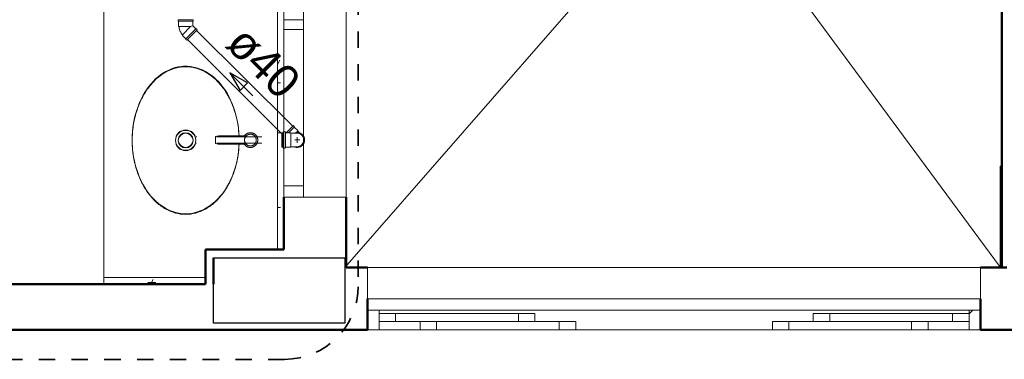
# Model space of a CAD drawing. Header units: millimetres. Extents: x 567 to 934, y -1 to 364.
# Tile 161 of 256: x 630.09 to 636.09, y 102.83 to 104.91. Entities that reach past the tile are written whole.
import ezdxf

# ---------------------------------------------------------------- set-up
doc = ezdxf.new("R2010")
doc.units = ezdxf.units.MM
doc.header["$MEASUREMENT"] = 0
doc.linetypes.add('NULL', pattern=[0])
doc.linetypes.add('Projeção', pattern=[0.0065, 0.005, -0.0015])
for name, color, linetype, lineweight in [('A-ANNO-SYMB', 7, 'Continuous', 9), ('A-DETL-THIN', 7, 'Continuous', 18), ('A-GENM', 7, 'Continuous', 13), ('A-GLAZ', 7, 'Continuous', 13), ('A-GLAZ-SILL', 7, 'Continuous', 13), ('A-WALL', 7, 'Continuous', 25), ('Metais - Celite', 7, 'Continuous', 13), ('Peças hidrossanitárias', 7, 'Continuous', 13), ('S-COLS', 7, 'Continuous', 13), ('Simbolos', 14, 'Continuous', 20), ('Simbolos_int', 14, 'Continuous', 15), ('TQ-Condutos', 14, 'Continuous', 25), ('TQ-Sentido conduto', 14, 'Continuous', 30), ('TQ-Textos conduto', 7, 'Continuous', 9)]:
    doc.layers.add(name, color=color, linetype=linetype, lineweight=lineweight)
doc.layers.add('ARQ FINA', color=8, linetype='Continuous')
doc.styles.add('Arial', font='arial.ttf')

msp = doc.modelspace()

# ---------------------------------------------------------------- hatches: boundary and pattern name
at = {"layer": 'A-GLAZ'}
h = msp.add_hatch(dxfattribs=at)
h.set_pattern_fill('FP_30', color=8, scale=2, style=0, pattern_type=2)
h.set_pattern_definition([(45, (577.2203, 84.8639), (-0.673519, 0.673519), []), (45, (577.4583, 84.8639), (0, 1.347038), []), (45, (576.9823, 84.8639), (0, 1.347038), [])])
h.paths.add_polyline_path([(635.9491, 103.0142), (635.9491, 103.1342), (635.8791, 103.1342), (635.8791, 103.0142)])
h.paths.add_polyline_path([(632.2791, 103.0142), (632.2791, 103.1342), (632.2091, 103.1342), (632.2091, 103.0142)])

# ---------------------------------------------------------------- linework, layer by layer
at = {"layer": 'A-ANNO-SYMB', "color": 8, "linetype": 'Projeção', "lineweight": 35}
for p, q in [((632.1527, 108.438), (632.1527, 103.2839)), ((631.7027, 102.8339), (617.9721, 102.8339))]:
    msp.add_line(p, q, dxfattribs=at)
msp.add_arc((631.7027, 103.2839), 0.45, 270, 0, dxfattribs=at)
at = {"layer": 'A-DETL-THIN', "color": 8}
for p, q in [((632.0791, 108.8223), (636.0711, 103.3942)), ((632.0711, 103.3942), (636.0791, 107.9921))]:
    msp.add_line(p, q, dxfattribs=at)
at = {"layer": 'A-GENM', "color": 8}
for p, q in [((631.6591, 107.9732), (631.6591, 103.505)), ((630.5991, 103.3342), (630.5991, 105.0475)), ((630.5991, 103.3342), (630.5991, 103.2942)), ((631.2198, 103.3342), (630.5991, 103.3342))]:
    msp.add_line(p, q, dxfattribs=at)
at = {"layer": 'A-GENM', "color": 8, "linetype": 'Continuous'}
for p, q in [((631.6745, 104.6622), (631.6591, 104.6355)), ((631.6591, 104.5227), (631.6775, 104.5227)), ((631.6591, 104.2179), (631.6803, 104.2179)), ((631.6591, 103.7607), (631.6775, 103.7607)), ((630.8676, 103.3035), (630.9179, 103.3035)), ((630.9011, 103.3226), (630.8847, 103.2942))]:
    msp.add_line(p, q, dxfattribs=at)
at = {"layer": 'A-GENM', "color": 8}
for points, knots in [([(631.0991, 103.7199), (631.0581, 103.7199), (630.9965, 103.7362), (630.9212, 103.79), (630.8707, 103.8455), (630.8286, 103.9143), (630.797, 103.9936), (630.7774, 104.0803), (630.7707, 104.1708), (630.7774, 104.2613), (630.797, 104.348), (630.8286, 104.4274), (630.8707, 104.4961), (630.9212, 104.5516), (630.9965, 104.6055), (631.0581, 104.6217), (631.0991, 104.6217)], [-3.141593, -3.141593, -3.141593, -3.141593, -2.748894, -2.552544, -2.356194, -2.159845, -1.963495, -1.767146, -1.570796, -1.374447, -1.178097, -0.981748, -0.785398, -0.589049, -0.392699, 0, 0, 0, 0]), ([(631.0991, 104.6217), (631.1401, 104.6217), (631.2017, 104.6055), (631.277, 104.5516), (631.3275, 104.4961), (631.3696, 104.4274), (631.4012, 104.348), (631.4189, 104.2701), (631.4237, 104.2194), (631.4247, 104.1985)], [0, 0, 0, 0, 0.392699, 0.589049, 0.785398, 0.981748, 1.178097, 1.374447, 1.510707, 1.510707, 1.510707, 1.510707]), ([(631.4249, 104.1487), (631.4241, 104.126), (631.4193, 104.0733), (631.4012, 103.9936), (631.3696, 103.9143), (631.3275, 103.8455), (631.277, 103.79), (631.2017, 103.7362), (631.1401, 103.7199), (631.0991, 103.7199)], [1.618759, 1.618759, 1.618759, 1.618759, 1.767146, 1.963495, 2.159845, 2.356194, 2.552544, 2.748894, 3.141593, 3.141593, 3.141593, 3.141593])]:
    msp.add_open_spline(points, degree=3, knots=knots, dxfattribs=at)
at = {"layer": 'A-GLAZ', "color": 8}
for p, q in [((631.8191, 107.9642), (631.8191, 103.8242)), ((632.0791, 103.8242), (632.0791, 107.9642)), ((631.6991, 104.9092), (631.6991, 104.8492)), ((631.8191, 104.9092), (631.6991, 104.9092)), ((631.6991, 104.8492), (631.8191, 104.8492)), ((631.6991, 103.8242), (631.6991, 103.8942)), ((631.6991, 103.8942), (631.8191, 103.8942)), ((631.8191, 103.8242), (631.6991, 103.8242)), ((631.8191, 103.8242), (632.0791, 103.8242)), ((635.9491, 103.3942), (632.2091, 103.3942)), ((632.2091, 103.3942), (632.2091, 103.2042)), ((635.9491, 103.2042), (635.9491, 103.3942)), ((632.2091, 103.2042), (635.9491, 103.2042)), ((632.2791, 103.0642), (632.2791, 103.1142)), ((632.2791, 103.1142), (633.2291, 103.1142)), ((633.2291, 103.1142), (633.2291, 103.0642)), ((635.8791, 103.1142), (634.9291, 103.1142)), ((634.9291, 103.1142), (634.9291, 103.0642)), ((635.8791, 103.0642), (635.8791, 103.1142)), ((633.2291, 103.0642), (632.2791, 103.0642)), ((633.4791, 103.0642), (632.5291, 103.0642)), ((632.5291, 103.0642), (632.5291, 103.0142)), ((633.4791, 103.0142), (633.4791, 103.0642)), ((634.6791, 103.0142), (634.6791, 103.0642)), ((634.6791, 103.0642), (635.6291, 103.0642)), ((634.9291, 103.0642), (635.8791, 103.0642)), ((635.6291, 103.0642), (635.6291, 103.0142)), ((632.5291, 103.0142), (633.4791, 103.0142)), ((635.6291, 103.0142), (634.6791, 103.0142))]:
    msp.add_line(p, q, dxfattribs=at)
at = {"layer": 'A-GLAZ', "color": 8, "lineweight": 18}
for p, q in [((632.2791, 103.1342), (632.2091, 103.1342)), ((632.2791, 103.1142), (632.2791, 103.1342)), ((632.2791, 103.0642), (632.2791, 103.1142)), ((632.2791, 103.1142), (632.3791, 103.1142)), ((632.3791, 103.1142), (632.3791, 103.0642)), ((633.1291, 103.0642), (633.1291, 103.1142)), ((633.1291, 103.1142), (633.2291, 103.1142)), ((633.2291, 103.1142), (633.2291, 103.0642)), ((635.0291, 103.1142), (634.9291, 103.1142)), ((634.9291, 103.1142), (634.9291, 103.0642)), ((635.0291, 103.0642), (635.0291, 103.1142)), ((635.8791, 103.1142), (635.7791, 103.1142)), ((635.7791, 103.1142), (635.7791, 103.0642)), ((635.9491, 103.1342), (635.8791, 103.1342)), ((635.8791, 103.1342), (635.8791, 103.1142)), ((635.8791, 103.0642), (635.8791, 103.1142)), ((632.3791, 103.0642), (632.2791, 103.0642)), ((632.2791, 103.0142), (632.2791, 103.0642)), ((632.6291, 103.0642), (632.5291, 103.0642)), ((632.5291, 103.0642), (632.5291, 103.0142)), ((632.6291, 103.0142), (632.6291, 103.0642)), ((633.2291, 103.0642), (633.1291, 103.0642)), ((633.4791, 103.0642), (633.3791, 103.0642)), ((633.3791, 103.0642), (633.3791, 103.0142)), ((633.4791, 103.0142), (633.4791, 103.0642)), ((634.6791, 103.0142), (634.6791, 103.0642)), ((634.6791, 103.0642), (634.7791, 103.0642)), ((634.7791, 103.0642), (634.7791, 103.0142)), ((634.9291, 103.0642), (635.0291, 103.0642)), ((635.5291, 103.0142), (635.5291, 103.0642)), ((635.5291, 103.0642), (635.6291, 103.0642)), ((635.6291, 103.0642), (635.6291, 103.0142)), ((635.7791, 103.0642), (635.8791, 103.0642)), ((635.8791, 103.0642), (635.8791, 103.0142)), ((632.2091, 103.0142), (632.2791, 103.0142)), ((632.5291, 103.0142), (632.6291, 103.0142)), ((633.3791, 103.0142), (633.4791, 103.0142)), ((634.7791, 103.0142), (634.6791, 103.0142)), ((635.6291, 103.0142), (635.5291, 103.0142)), ((635.8791, 103.0142), (635.9491, 103.0142))]:
    msp.add_line(p, q, dxfattribs=at)
at = {"layer": 'A-GLAZ-SILL', "color": 8}
for p, q in [((631.6991, 104.9092), (631.6991, 105.8642)), ((631.6991, 103.8942), (631.6991, 104.8492)), ((632.2791, 103.1342), (635.8791, 103.1342)), ((632.5291, 103.0142), (632.2791, 103.0142)), ((634.6791, 103.0142), (633.4791, 103.0142)), ((635.8791, 103.0142), (635.6291, 103.0142))]:
    msp.add_line(p, q, dxfattribs=at)
at = {"layer": 'A-WALL', "color": 8, "lineweight": 50}
for p, q in [((636.0791, 107.9921), (636.0791, 103.3942)), ((631.6991, 103.8242), (631.6991, 103.505)), ((632.0791, 103.3942), (632.0791, 103.8242)), ((631.2198, 103.505), (631.2198, 103.2942)), ((631.6991, 103.505), (631.2198, 103.505)), ((631.2698, 103.2942), (631.2698, 103.455)), ((632.2091, 103.3942), (632.0791, 103.3942)), ((636.1098, 103.3942), (635.9491, 103.3942)), ((631.2198, 103.2942), (627.0381, 103.2942)), ((632.2091, 103.0142), (632.2091, 103.2042)), ((635.9491, 103.2042), (635.9491, 103.0142)), ((627.0381, 103.0142), (632.2091, 103.0142)), ((635.9491, 103.0142), (637.1091, 103.0142))]:
    msp.add_line(p, q, dxfattribs=at)
at = {"layer": 'A-WALL', "color": 8}
for p, q in [((631.2698, 103.455), (632.0698, 103.455)), ((632.0698, 103.455), (632.0698, 103.055)), ((631.2698, 103.055), (631.2698, 103.2942)), ((632.0698, 103.055), (631.2698, 103.055))]:
    msp.add_line(p, q, dxfattribs=at)
at = {"layer": 'ARQ FINA', "lineweight": 5}
for points in [[(631.4253, 104.1942), (631.4214, 104.2459), (631.4179, 104.2712), (631.4134, 104.2961), (631.4079, 104.3207), (631.4012, 104.345), (631.3936, 104.3687), (631.3851, 104.3917), (631.3756, 104.4139), (631.3652, 104.4354), (631.3539, 104.4561), (631.3418, 104.4758), (631.3289, 104.4945), (631.3152, 104.5122), (631.3007, 104.5288), (631.2857, 104.5441), (631.2701, 104.5583), (631.2538, 104.5712), (631.237, 104.5828), (631.2199, 104.5931), (631.2024, 104.6019), (631.1844, 104.6094), (631.1661, 104.6155), (631.1477, 104.62), (631.1292, 104.6231), (631.1104, 104.6248), (631.0917, 104.6249), (631.073, 104.6236), (631.0545, 104.6208), (631.0359, 104.6165), (631.0176, 104.6108), (630.9997, 104.6036), (630.9821, 104.5951), (630.9647, 104.5851), (630.9478, 104.5737), (630.9315, 104.5611), (630.9158, 104.5473), (630.9006, 104.5321), (630.886, 104.5157), (630.8722, 104.4983), (630.8592, 104.4799), (630.8468, 104.4603), (630.8353, 104.4398), (630.8247, 104.4186), (630.8151, 104.3965), (630.8063, 104.3736), (630.7985, 104.35), (630.7917, 104.326), (630.7859, 104.3014), (630.7811, 104.2763), (630.7774, 104.2509), (630.7747, 104.2254), (630.7732, 104.1997), (630.7726, 104.1738), (630.7732, 104.1478), (630.7748, 104.1221), (630.7775, 104.0966), (630.7813, 104.0712), (630.7861, 104.0461), (630.7919, 104.0216), (630.7987, 103.9976), (630.8066, 103.974), (630.8154, 103.9511), (630.8251, 103.9291), (630.8399, 103.9001), (630.8564, 103.8726), (630.8743, 103.8472), (630.8936, 103.8238), (630.9143, 103.8024), (630.936, 103.7835), (630.9589, 103.767), (630.9826, 103.7529), (631.0069, 103.7416), (631.0319, 103.7329), (631.0574, 103.727), (631.0829, 103.7238), (631.1087, 103.7235), (631.1344, 103.7259), (631.1598, 103.7311), (631.1849, 103.7391), (631.2095, 103.7498), (631.2333, 103.7631), (631.2564, 103.7791), (631.2785, 103.7974), (631.2993, 103.818), (631.3191, 103.841), (631.3374, 103.866), (631.3542, 103.8928), (631.3695, 103.9215), (631.3831, 103.9517), (631.3892, 103.9673), (631.3949, 103.9832), (631.4049, 104.0162), (631.4129, 104.0499), (631.419, 104.0842), (631.4253, 104.155)], [(631.0149, 104.6096), (631.0521, 104.6203)], [(631.0855, 104.6247), (631.0991, 104.6251)], [(631.0991, 104.6251), (631.1253, 104.6236)], [(631.1584, 104.6175), (631.1941, 104.6053)], [(630.889, 104.5183), (630.9127, 104.5435)], [(630.9487, 104.5738), (630.9783, 104.5927), (630.9794, 104.5933)], [(631.2294, 104.5872), (631.2569, 104.5683)], [(631.2939, 104.5351), (631.3135, 104.5132)], [(630.8384, 104.4443), (630.8565, 104.4748)], [(631.3481, 104.4646), (631.3626, 104.4391)], [(630.8004, 104.3547), (630.8136, 104.3914)], [(631.3893, 104.3795), (631.3992, 104.3501), (631.4, 104.3477)], [(630.7783, 104.2551), (630.7795, 104.264), (630.7854, 104.2973)], [(631.4154, 104.2838), (631.4187, 104.264), (631.4211, 104.2458)], [(630.7733, 104.1518), (630.7729, 104.1742), (630.7733, 104.1962)], [(631.1664, 104.1942), (631.1651, 104.1942), (631.1642, 104.1942), (631.1635, 104.1942), (631.1632, 104.1942)], [(631.5631, 104.1942), (631.563, 104.1942), (631.5625, 104.1942), (631.5617, 104.1942), (631.5606, 104.1942), (631.5591, 104.1942), (631.5574, 104.1942), (631.5553, 104.1942), (631.553, 104.1942), (631.5503, 104.1942), (631.5473, 104.1942), (631.5441, 104.1942), (631.5405, 104.1942), (631.5367, 104.1942), (631.5326, 104.1942), (631.5282, 104.1942), (631.5235, 104.1942), (631.5186, 104.1942), (631.5135, 104.1942), (631.5081, 104.1942), (631.5025, 104.1942), (631.4966, 104.1942), (631.4906, 104.1942), (631.4843, 104.1942), (631.4778, 104.1942), (631.4712, 104.1942), (631.4644, 104.1942), (631.4574, 104.1942), (631.4503, 104.1942), (631.443, 104.1942), (631.4356, 104.1942), (631.4281, 104.1942), (631.4205, 104.1942), (631.4128, 104.1942), (631.405, 104.1942), (631.3971, 104.1942), (631.3892, 104.1942), (631.3813, 104.1942), (631.3733, 104.1942), (631.3653, 104.1942), (631.3573, 104.1942), (631.3493, 104.1942), (631.3413, 104.1942), (631.3334, 104.1942), (631.3255, 104.1942), (631.3177, 104.1942), (631.3099, 104.1942), (631.3023, 104.1942), (631.2947, 104.1942), (631.2872, 104.1942)], [(631.1633, 104.1542), (631.1638, 104.1542), (631.1646, 104.1542), (631.1657, 104.1542)], [(631.2888, 104.1542), (631.2907, 104.1542), (631.2982, 104.1542), (631.3058, 104.1542), (631.3135, 104.1542), (631.3213, 104.1542), (631.3291, 104.1542), (631.337, 104.1542), (631.345, 104.1542), (631.353, 104.1542), (631.361, 104.1542), (631.369, 104.1542), (631.377, 104.1542), (631.3849, 104.1542), (631.3929, 104.1542), (631.4007, 104.1542), (631.4086, 104.1542), (631.4163, 104.1542), (631.424, 104.1542), (631.4316, 104.1542), (631.439, 104.1542), (631.4464, 104.1542), (631.4536, 104.1542), (631.4606, 104.1542), (631.4675, 104.1542), (631.4743, 104.1542), (631.4808, 104.1542), (631.4872, 104.1542), (631.4934, 104.1542), (631.4993, 104.1542), (631.5051, 104.1542), (631.5106, 104.1542), (631.5159, 104.1542), (631.5209, 104.1542), (631.5257, 104.1542), (631.5302, 104.1542), (631.5345, 104.1542), (631.5385, 104.1542), (631.5422, 104.1542), (631.5456, 104.1542), (631.5487, 104.1542), (631.5516, 104.1542), (631.5541, 104.1542), (631.5563, 104.1542), (631.5582, 104.1542), (631.5598, 104.1542), (631.5611, 104.1542), (631.5621, 104.1542), (631.5627, 104.1542), (631.5631, 104.1542), (631.5631, 104.1542)], [(630.7855, 104.0507), (630.7795, 104.0843), (630.7783, 104.0929)], [(631.4211, 104.1024), (631.4187, 104.0843), (631.4155, 104.0649)], [(631.3999, 104.0005), (631.3992, 103.9982), (631.3894, 103.9692)], [(630.8137, 103.9566), (630.8005, 103.9933)], [(630.8567, 103.8733), (630.8385, 103.9038)], [(631.3625, 103.909), (631.3483, 103.884)], [(630.9129, 103.8046), (630.8892, 103.8298)], [(631.3135, 103.835), (631.2942, 103.8134)], [(630.9796, 103.7549), (630.9783, 103.7556), (630.949, 103.7743)], [(631.257, 103.7801), (631.2296, 103.7613)], [(631.0524, 103.7279), (631.0151, 103.7386)], [(631.0991, 103.7232), (631.0858, 103.7236)], [(631.1256, 103.7248), (631.0991, 103.7232)], [(631.1944, 103.7431), (631.1587, 103.7309)]]:
    msp.add_lwpolyline(points, dxfattribs=at)
for radius in [0.0621, 0.045]:
    msp.add_circle((631.0991, 104.1738), radius, dxfattribs=at)
at = {"layer": 'Metais - Celite', "color": 8}
for p, q in [((631.2891, 104.1974), (631.2808, 104.1954)), ((631.2808, 104.1954), (631.2808, 104.1736)), ((631.2979, 104.1985), (631.2891, 104.1974)), ((631.3062, 104.1985), (631.2979, 104.1985)), ((631.4707, 104.1986), (631.3021, 104.1986)), ((631.3112, 104.1936), (631.3047, 104.1936)), ((631.4573, 104.1994), (631.4562, 104.1979)), ((631.4583, 104.2009), (631.4573, 104.1994)), ((631.4594, 104.2023), (631.4583, 104.2009)), ((631.4588, 104.1797), (631.4586, 104.1783)), ((631.4591, 104.1811), (631.4588, 104.1797)), ((631.4594, 104.1825), (631.4591, 104.1811)), ((631.4606, 104.2036), (631.4594, 104.2023)), ((631.4598, 104.1839), (631.4594, 104.1825)), ((631.4602, 104.1852), (631.4598, 104.1839)), ((631.4607, 104.1866), (631.4602, 104.1852)), ((631.4618, 104.2049), (631.4606, 104.2036)), ((631.4613, 104.1879), (631.4607, 104.1866)), ((631.4619, 104.1892), (631.4613, 104.1879)), ((631.4631, 104.2062), (631.4618, 104.2049)), ((631.4625, 104.1905), (631.4619, 104.1892)), ((631.4632, 104.1917), (631.4625, 104.1905)), ((631.4644, 104.2074), (631.4631, 104.2062)), ((631.464, 104.1929), (631.4632, 104.1917)), ((631.4648, 104.1941), (631.464, 104.1929)), ((631.4658, 104.2086), (631.4644, 104.2074)), ((631.4656, 104.1953), (631.4648, 104.1941)), ((631.4665, 104.1964), (631.4656, 104.1953)), ((631.4672, 104.2097), (631.4658, 104.2086)), ((631.4674, 104.1975), (631.4665, 104.1964)), ((631.4687, 104.2107), (631.4672, 104.2097)), ((631.4684, 104.1985), (631.4674, 104.1975)), ((631.4694, 104.1996), (631.4684, 104.1985)), ((631.4702, 104.2117), (631.4687, 104.2107)), ((631.4705, 104.2005), (631.4694, 104.1996)), ((631.4718, 104.2126), (631.4702, 104.2117)), ((631.4716, 104.2014), (631.4705, 104.2005)), ((631.4727, 104.2023), (631.4716, 104.2014)), ((631.4733, 104.2135), (631.4718, 104.2126)), ((631.4739, 104.2032), (631.4727, 104.2023)), ((631.4749, 104.2143), (631.4733, 104.2135)), ((631.4751, 104.2039), (631.4739, 104.2032)), ((631.4766, 104.215), (631.4749, 104.2143)), ((631.4763, 104.2047), (631.4751, 104.2039)), ((631.4776, 104.2054), (631.4763, 104.2047)), ((631.4783, 104.2157), (631.4766, 104.215)), ((631.4789, 104.206), (631.4776, 104.2054)), ((631.48, 104.2163), (631.4783, 104.2157)), ((631.4802, 104.2066), (631.4789, 104.206)), ((631.4817, 104.2168), (631.48, 104.2163)), ((631.4815, 104.2071), (631.4802, 104.2066)), ((631.4828, 104.2076), (631.4815, 104.2071)), ((631.4834, 104.2173), (631.4817, 104.2168)), ((631.4842, 104.208), (631.4828, 104.2076)), ((631.4852, 104.2177), (631.4834, 104.2173)), ((631.4856, 104.2084), (631.4842, 104.208)), ((631.4869, 104.218), (631.4852, 104.2177)), ((631.487, 104.2087), (631.4856, 104.2084)), ((631.4887, 104.2183), (631.4869, 104.218)), ((631.4884, 104.209), (631.487, 104.2087)), ((631.4898, 104.2092), (631.4884, 104.209)), ((631.4905, 104.2184), (631.4887, 104.2183)), ((631.4913, 104.2093), (631.4898, 104.2092)), ((631.4923, 104.2186), (631.4905, 104.2184)), ((631.4927, 104.2094), (631.4913, 104.2093)), ((631.4941, 104.2186), (631.4923, 104.2186)), ((631.4941, 104.2094), (631.4927, 104.2094)), ((631.4951, 104.2186), (631.4941, 104.2186)), ((631.4949, 104.2094), (631.4941, 104.2094)), ((631.4963, 104.2093), (631.4949, 104.2094)), ((631.4969, 104.2185), (631.4951, 104.2186)), ((631.4977, 104.2092), (631.4963, 104.2093)), ((631.4987, 104.2184), (631.4969, 104.2185)), ((631.4992, 104.2091), (631.4977, 104.2092)), ((631.5005, 104.2181), (631.4987, 104.2184)), ((631.5006, 104.2088), (631.4992, 104.2091)), ((631.5022, 104.2179), (631.5005, 104.2181)), ((631.502, 104.2085), (631.5006, 104.2088)), ((631.5034, 104.2082), (631.502, 104.2085)), ((631.504, 104.2175), (631.5022, 104.2179)), ((631.5048, 104.2078), (631.5034, 104.2082)), ((631.5058, 104.2171), (631.504, 104.2175)), ((631.5061, 104.2073), (631.5048, 104.2078)), ((631.5075, 104.2166), (631.5058, 104.2171)), ((631.5075, 104.2068), (631.5061, 104.2073)), ((631.5092, 104.216), (631.5075, 104.2166)), ((631.5088, 104.2063), (631.5075, 104.2068)), ((631.5101, 104.2057), (631.5088, 104.2063)), ((631.5109, 104.2154), (631.5092, 104.216)), ((631.5113, 104.205), (631.5101, 104.2057)), ((631.5125, 104.2147), (631.5109, 104.2154)), ((631.5126, 104.2043), (631.5113, 104.205)), ((631.5142, 104.2139), (631.5125, 104.2147)), ((631.5138, 104.2035), (631.5126, 104.2043)), ((631.515, 104.2027), (631.5138, 104.2035)), ((631.5158, 104.213), (631.5142, 104.2139)), ((631.5161, 104.2019), (631.515, 104.2027)), ((631.5173, 104.2122), (631.5158, 104.213)), ((631.5172, 104.201), (631.5161, 104.2019)), ((631.5183, 104.2), (631.5172, 104.201)), ((631.5188, 104.2112), (631.5173, 104.2122)), ((631.5193, 104.199), (631.5183, 104.2)), ((631.5203, 104.2102), (631.5188, 104.2112)), ((631.5203, 104.198), (631.5193, 104.199)), ((631.5218, 104.2091), (631.5203, 104.2102)), ((631.5213, 104.1969), (631.5203, 104.198)), ((631.5222, 104.1958), (631.5213, 104.1969)), ((631.5232, 104.208), (631.5218, 104.2091)), ((631.5231, 104.1947), (631.5222, 104.1958)), ((631.5239, 104.1935), (631.5231, 104.1947)), ((631.5245, 104.2068), (631.5232, 104.208)), ((631.5247, 104.1923), (631.5239, 104.1935)), ((631.5258, 104.2055), (631.5245, 104.2068)), ((631.5254, 104.1911), (631.5247, 104.1923)), ((631.5261, 104.1898), (631.5254, 104.1911)), ((631.5271, 104.2042), (631.5258, 104.2055)), ((631.5267, 104.1885), (631.5261, 104.1898)), ((631.5273, 104.1872), (631.5267, 104.1885)), ((631.5283, 104.2029), (631.5271, 104.2042)), ((631.5278, 104.1858), (631.5273, 104.1872)), ((631.5282, 104.1845), (631.5278, 104.1858)), ((631.5286, 104.1831), (631.5282, 104.1845)), ((631.5294, 104.2015), (631.5283, 104.2029)), ((631.529, 104.1817), (631.5286, 104.1831)), ((631.5293, 104.1803), (631.529, 104.1817)), ((631.5295, 104.1789), (631.5293, 104.1803)), ((631.5305, 104.2001), (631.5294, 104.2015)), ((631.5297, 104.1775), (631.5295, 104.1789)), ((631.5315, 104.1986), (631.5305, 104.2001)), ((631.5325, 104.1971), (631.5315, 104.1986)), ((631.5334, 104.1955), (631.5325, 104.1971)), ((631.5343, 104.1939), (631.5334, 104.1955)), ((631.535, 104.1923), (631.5343, 104.1939)), ((631.5357, 104.1907), (631.535, 104.1923)), ((631.5364, 104.189), (631.5357, 104.1907)), ((631.537, 104.1873), (631.5364, 104.189)), ((631.5375, 104.1856), (631.537, 104.1873)), ((631.5379, 104.1838), (631.5375, 104.1856)), ((631.5383, 104.1821), (631.5379, 104.1838)), ((631.5386, 104.1803), (631.5383, 104.1821)), ((631.5388, 104.1785), (631.5386, 104.1803)), ((631.2808, 104.1736), (631.2808, 104.1518)), ((631.2808, 104.1518), (631.2891, 104.1497)), ((631.2891, 104.1497), (631.2979, 104.1487)), ((631.2979, 104.1487), (631.3062, 104.1487)), ((631.3021, 104.1486), (631.4713, 104.1486)), ((631.3047, 104.1536), (631.3112, 104.1536)), ((631.4567, 104.1486), (631.4577, 104.1471)), ((631.4577, 104.1471), (631.4588, 104.1457)), ((631.4584, 104.1768), (631.4583, 104.1754)), ((631.4583, 104.1754), (631.4583, 104.174)), ((631.4583, 104.174), (631.4583, 104.1725)), ((631.4583, 104.1725), (631.4584, 104.1711)), ((631.4586, 104.1783), (631.4584, 104.1768)), ((631.4584, 104.1711), (631.4585, 104.1697)), ((631.4585, 104.1697), (631.4587, 104.1683)), ((631.4587, 104.1683), (631.4589, 104.1669)), ((631.4588, 104.1457), (631.46, 104.1443)), ((631.4589, 104.1669), (631.4592, 104.1655)), ((631.4592, 104.1655), (631.4596, 104.1641)), ((631.4596, 104.1641), (631.46, 104.1627)), ((631.46, 104.1627), (631.4605, 104.1613)), ((631.46, 104.1443), (631.4612, 104.1429)), ((631.4605, 104.1613), (631.461, 104.16)), ((631.461, 104.16), (631.4615, 104.1587)), ((631.4612, 104.1429), (631.4624, 104.1416)), ((631.4615, 104.1587), (631.4622, 104.1574)), ((631.4622, 104.1574), (631.4628, 104.1561)), ((631.4624, 104.1416), (631.4637, 104.1404)), ((631.4628, 104.1561), (631.4636, 104.1549)), ((631.4636, 104.1549), (631.4643, 104.1537)), ((631.4637, 104.1404), (631.4651, 104.1392)), ((631.4643, 104.1537), (631.4652, 104.1525)), ((631.4651, 104.1392), (631.4665, 104.1381)), ((631.4652, 104.1525), (631.466, 104.1514)), ((631.466, 104.1514), (631.4669, 104.1503)), ((631.4665, 104.1381), (631.4679, 104.137)), ((631.4669, 104.1503), (631.4679, 104.1492)), ((631.4679, 104.1492), (631.4689, 104.1482)), ((631.4679, 104.137), (631.4694, 104.136)), ((631.4689, 104.1482), (631.4699, 104.1472)), ((631.4694, 104.136), (631.4709, 104.135)), ((631.4699, 104.1472), (631.471, 104.1462)), ((631.4709, 104.135), (631.4725, 104.1341)), ((631.471, 104.1462), (631.4721, 104.1453)), ((631.4721, 104.1453), (631.4733, 104.1445)), ((631.4725, 104.1341), (631.4741, 104.1333)), ((631.4733, 104.1445), (631.4744, 104.1437)), ((631.4741, 104.1333), (631.4757, 104.1325)), ((631.4744, 104.1437), (631.4756, 104.1429)), ((631.4756, 104.1429), (631.4769, 104.1422)), ((631.4757, 104.1325), (631.4774, 104.1318)), ((631.4769, 104.1422), (631.4782, 104.1415)), ((631.4774, 104.1318), (631.479, 104.1312)), ((631.4782, 104.1415), (631.4795, 104.1409)), ((631.479, 104.1312), (631.4807, 104.1306)), ((631.4795, 104.1409), (631.4808, 104.1403)), ((631.4807, 104.1306), (631.4825, 104.1301)), ((631.4808, 104.1403), (631.4821, 104.1398)), ((631.4821, 104.1398), (631.4835, 104.1394)), ((631.4825, 104.1301), (631.4842, 104.1297)), ((631.4835, 104.1394), (631.4849, 104.139)), ((631.4842, 104.1297), (631.486, 104.1293)), ((631.4849, 104.139), (631.4862, 104.1386)), ((631.486, 104.1293), (631.4878, 104.129)), ((631.4862, 104.1386), (631.4876, 104.1384)), ((631.4876, 104.1384), (631.4891, 104.1381)), ((631.4878, 104.129), (631.4896, 104.1288)), ((631.4891, 104.1381), (631.4905, 104.138)), ((631.4896, 104.1288), (631.4913, 104.1287)), ((631.4905, 104.138), (631.4919, 104.1378)), ((631.4913, 104.1287), (631.4931, 104.1286)), ((631.4919, 104.1378), (631.4933, 104.1378)), ((631.4931, 104.1286), (631.4941, 104.1286)), ((631.4933, 104.1378), (631.4941, 104.1378)), ((631.4941, 104.1378), (631.4955, 104.1378)), ((631.4941, 104.1286), (631.4959, 104.1286)), ((631.4955, 104.1378), (631.497, 104.1379)), ((631.4959, 104.1286), (631.4977, 104.1287)), ((631.497, 104.1379), (631.4984, 104.138)), ((631.4977, 104.1287), (631.4995, 104.1289)), ((631.4984, 104.138), (631.4998, 104.1382)), ((631.4995, 104.1289), (631.5013, 104.1292)), ((631.4998, 104.1382), (631.5012, 104.1385)), ((631.5012, 104.1385), (631.5026, 104.1388)), ((631.5013, 104.1292), (631.5031, 104.1295)), ((631.5026, 104.1388), (631.504, 104.1392)), ((631.5031, 104.1295), (631.5048, 104.1299)), ((631.504, 104.1392), (631.5054, 104.1396)), ((631.5048, 104.1299), (631.5066, 104.1303)), ((631.5054, 104.1396), (631.5067, 104.1401)), ((631.5066, 104.1303), (631.5083, 104.1309)), ((631.5067, 104.1401), (631.5081, 104.1406)), ((631.5081, 104.1406), (631.5094, 104.1412)), ((631.5083, 104.1309), (631.51, 104.1315)), ((631.5094, 104.1412), (631.5107, 104.1418)), ((631.51, 104.1315), (631.5116, 104.1321)), ((631.5107, 104.1418), (631.5119, 104.1425)), ((631.5116, 104.1321), (631.5133, 104.1329)), ((631.5119, 104.1425), (631.5131, 104.1432)), ((631.5131, 104.1432), (631.5143, 104.144)), ((631.5133, 104.1329), (631.5149, 104.1337)), ((631.5143, 104.144), (631.5155, 104.1449)), ((631.5149, 104.1337), (631.5165, 104.1345)), ((631.5155, 104.1449), (631.5166, 104.1457)), ((631.5165, 104.1345), (631.518, 104.1355)), ((631.5166, 104.1457), (631.5177, 104.1467)), ((631.5177, 104.1467), (631.5188, 104.1476)), ((631.518, 104.1355), (631.5195, 104.1365)), ((631.5188, 104.1476), (631.5198, 104.1486)), ((631.5195, 104.1365), (631.521, 104.1375)), ((631.5198, 104.1486), (631.5208, 104.1497)), ((631.5208, 104.1497), (631.5217, 104.1508)), ((631.521, 104.1375), (631.5224, 104.1386)), ((631.5217, 104.1508), (631.5226, 104.1519)), ((631.5224, 104.1386), (631.5238, 104.1398)), ((631.5226, 104.1519), (631.5235, 104.153)), ((631.5235, 104.153), (631.5243, 104.1542)), ((631.5238, 104.1398), (631.5251, 104.141)), ((631.5243, 104.1542), (631.525, 104.1555)), ((631.525, 104.1555), (631.5257, 104.1567)), ((631.5251, 104.141), (631.5264, 104.1422)), ((631.5257, 104.1567), (631.5264, 104.158)), ((631.5264, 104.158), (631.527, 104.1593)), ((631.5264, 104.1422), (631.5276, 104.1436)), ((631.527, 104.1593), (631.5275, 104.1606)), ((631.5275, 104.1606), (631.528, 104.162)), ((631.5276, 104.1436), (631.5288, 104.1449)), ((631.528, 104.162), (631.5284, 104.1633)), ((631.5284, 104.1633), (631.5288, 104.1647)), ((631.5288, 104.1647), (631.5291, 104.1661)), ((631.5288, 104.1449), (631.5299, 104.1463)), ((631.5291, 104.1661), (631.5294, 104.1675)), ((631.5294, 104.1675), (631.5296, 104.1689)), ((631.5296, 104.1689), (631.5298, 104.1703)), ((631.5299, 104.1761), (631.5297, 104.1775)), ((631.5298, 104.1703), (631.5299, 104.1718)), ((631.5299, 104.1746), (631.5299, 104.1761)), ((631.5299, 104.1732), (631.5299, 104.1746)), ((631.5299, 104.1718), (631.5299, 104.1732)), ((631.5299, 104.1463), (631.531, 104.1478)), ((631.531, 104.1478), (631.532, 104.1493)), ((631.532, 104.1493), (631.5329, 104.1508)), ((631.5329, 104.1508), (631.5338, 104.1524)), ((631.5338, 104.1524), (631.5346, 104.154)), ((631.5346, 104.154), (631.5354, 104.1556)), ((631.5354, 104.1556), (631.5361, 104.1573)), ((631.5361, 104.1573), (631.5367, 104.159)), ((631.5367, 104.159), (631.5372, 104.1607)), ((631.5372, 104.1607), (631.5377, 104.1624)), ((631.5377, 104.1624), (631.5381, 104.1642)), ((631.5381, 104.1642), (631.5385, 104.1659)), ((631.5385, 104.1659), (631.5387, 104.1677)), ((631.5387, 104.1677), (631.5389, 104.1695)), ((631.539, 104.1767), (631.5388, 104.1785)), ((631.5389, 104.1695), (631.5391, 104.1713)), ((631.5391, 104.1749), (631.539, 104.1767)), ((631.5391, 104.1731), (631.5391, 104.1749)), ((631.5391, 104.1713), (631.5391, 104.1731))]:
    msp.add_line(p, q, dxfattribs=at)
for radius, start, end in [(0.0358, 126.99394, 148.35232), (0.045, 121.49901, 131.15367), (0.045, 90, 97.22698), (0.0358, 90, 95.01839), (0.045, 84.09781, 90), (0.0358, 82.84529, 90), (0.045, 47.44363, 60.70055), (0.0358, 38.95432, 52.13323), (0.045, 11.2838, 21.32142), (0.045, 227.44363, 240.70055), (0.0358, 218.95432, 232.13323), (0.045, 264.09781, 270), (0.0358, 262.84529, 270), (0.0358, 270, 275.01839), (0.045, 270, 276.06443), (0.0358, 306.99394, 328.35232), (0.045, 301.49901, 311.15367), (0.045, 335.36314, 348.65844)]:
    msp.add_arc((631.4941, 104.1736), radius, start, end, dxfattribs=at)
at = {"layer": 'Peças hidrossanitárias', "color": 8}
for radius in [0.0621, 0.045]:
    msp.add_circle((631.0991, 104.1705), radius, dxfattribs=at)
at = {"layer": 'S-COLS', "color": 8}
for p, q in [((636.0698, 104.015), (636.0791, 104.015)), ((636.0698, 103.3942), (636.0698, 104.015)), ((631.6991, 103.455), (631.2698, 103.455)), ((631.2698, 103.455), (631.2698, 103.2942)), ((632.0698, 103.455), (631.6991, 103.455)), ((632.0698, 103.2942), (632.0698, 103.455)), ((631.2698, 103.2942), (631.2698, 103.055)), ((632.0698, 103.055), (632.0698, 103.2942)), ((631.2698, 103.055), (632.0698, 103.055))]:
    msp.add_line(p, q, dxfattribs=at)
at = {"layer": 'Simbolos'}
for p, q in [((631.1447, 104.9094), (631.0535, 104.9094)), ((631.0535, 104.9094), (631.0535, 104.9014)), ((631.0535, 104.9014), (631.0555, 104.8994)), ((631.1447, 104.9014), (631.1427, 104.8994)), ((631.1447, 104.9094), (631.1447, 104.9014)), ((631.0555, 104.8994), (631.0555, 104.8695)), ((631.0555, 104.8695), (631.0579, 104.8671)), ((631.1702, 104.8478), (631.1058, 104.7833)), ((631.1427, 104.8994), (631.1427, 104.8725)), ((631.1618, 104.8535), (631.1427, 104.8725)), ((631.1646, 104.8535), (631.1618, 104.8535)), ((631.1702, 104.8478), (631.1646, 104.8535)), ((631.0789, 104.813), (631.0789, 104.8164)), ((631.1001, 104.7918), (631.0789, 104.813)), ((631.1001, 104.789), (631.1001, 104.7918)), ((631.1058, 104.7833), (631.1001, 104.789)), ((631.7562, 104.2618), (631.7129, 104.2185)), ((631.7562, 104.2618), (631.7618, 104.2562)), ((631.7618, 104.2562), (631.7619, 104.2534)), ((631.7619, 104.2534), (631.7831, 104.2322)), ((631.6851, 104.2186), (631.6851, 104.1303)), ((631.6851, 104.2186), (631.6913, 104.2185)), ((631.6941, 104.2231), (631.6933, 104.2201)), ((631.696, 104.2246), (631.7056, 104.2246)), ((631.7075, 104.2227), (631.7077, 104.2204)), ((631.7097, 104.2185), (631.7381, 104.2185)), ((631.7381, 104.2185), (631.741, 104.2156)), ((631.7596, 104.2156), (631.741, 104.2156)), ((631.7791, 104.2157), (631.7596, 104.2156)), ((631.7831, 104.2322), (631.7831, 104.2287)), ((631.7944, 104.2174), (631.7831, 104.2287)), ((631.6851, 104.1303), (631.6913, 104.1304)), ((631.694, 104.1258), (631.6933, 104.1289)), ((631.696, 104.1243), (631.7056, 104.1243)), ((631.7075, 104.1262), (631.7078, 104.1285)), ((631.7097, 104.1304), (631.7381, 104.1304)), ((631.7381, 104.1304), (631.741, 104.1333)), ((631.7596, 104.1333), (631.741, 104.1333)), ((631.7791, 104.1332), (631.7596, 104.1333))]:
    msp.add_line(p, q, dxfattribs=at)
for points in [[(631.0579, 104.8671), (631.059, 104.861), (631.0605, 104.855), (631.0622, 104.8491), (631.0642, 104.8433), (631.0666, 104.8377), (631.0692, 104.8321), (631.0722, 104.8267), (631.0754, 104.8215), (631.0789, 104.8164)], [(631.6913, 104.2186), (631.6916, 104.2186), (631.6919, 104.2186), (631.6922, 104.2187), (631.6924, 104.2189), (631.6926, 104.2191), (631.6928, 104.2193), (631.693, 104.2195), (631.6931, 104.2198), (631.6932, 104.22)], [(631.696, 104.2245), (631.6957, 104.2245), (631.6954, 104.2245), (631.6951, 104.2244), (631.6949, 104.2242), (631.6947, 104.224), (631.6945, 104.2238), (631.6943, 104.2236), (631.6942, 104.2233), (631.6941, 104.2231)], [(631.7075, 104.2227), (631.7075, 104.223), (631.7074, 104.2234), (631.7072, 104.2236), (631.707, 104.2239), (631.7068, 104.2241), (631.7065, 104.2243), (631.7062, 104.2244), (631.7059, 104.2245), (631.7056, 104.2245)], [(631.7077, 104.2204), (631.7078, 104.2201), (631.7079, 104.2197), (631.7081, 104.2195), (631.7083, 104.2192), (631.7085, 104.219), (631.7088, 104.2188), (631.7091, 104.2187), (631.7094, 104.2186), (631.7097, 104.2186)], [(631.7791, 104.1333), (631.7863, 104.1339), (631.7932, 104.1358), (631.7997, 104.1388), (631.8056, 104.1429), (631.8106, 104.148), (631.8148, 104.1539), (631.8178, 104.1604), (631.8197, 104.1673), (631.8203, 104.1745), (631.8197, 104.1816), (631.8178, 104.1885), (631.8148, 104.195), (631.8106, 104.2009), (631.8056, 104.206), (631.7997, 104.2101), (631.7932, 104.2131), (631.7863, 104.215), (631.7791, 104.2156)], [(631.6932, 104.1289), (631.6931, 104.1291), (631.693, 104.1294), (631.6928, 104.1296), (631.6926, 104.1298), (631.6924, 104.13), (631.6922, 104.1302), (631.6919, 104.1303), (631.6916, 104.1303), (631.6913, 104.1303)], [(631.6941, 104.1258), (631.6942, 104.1256), (631.6943, 104.1253), (631.6945, 104.1251), (631.6947, 104.1249), (631.6949, 104.1247), (631.6951, 104.1245), (631.6954, 104.1244), (631.6957, 104.1244), (631.696, 104.1244)], [(631.7056, 104.1244), (631.7059, 104.1244), (631.7062, 104.1245), (631.7065, 104.1246), (631.7068, 104.1248), (631.707, 104.125), (631.7072, 104.1253), (631.7074, 104.1255), (631.7075, 104.1259), (631.7075, 104.1262)], [(631.7097, 104.1303), (631.7094, 104.1303), (631.7091, 104.1302), (631.7088, 104.1301), (631.7085, 104.1299), (631.7083, 104.1297), (631.7081, 104.1294), (631.7079, 104.1292), (631.7078, 104.1288), (631.7077, 104.1285)]]:
    msp.add_lwpolyline(points, dxfattribs=at)
at = {"layer": 'Simbolos_int'}
for p, q in [((631.1427, 104.8994), (631.0555, 104.8994)), ((631.0579, 104.8671), (631.1295, 104.8671)), ((631.1295, 104.8671), (631.0789, 104.8164)), ((631.1001, 104.7918), (631.1618, 104.8535)), ((631.1295, 104.8671), (631.1353, 104.8695)), ((631.1353, 104.8695), (631.1427, 104.8725)), ((631.7619, 104.2534), (631.7271, 104.2186)), ((631.6928, 104.1304), (631.6928, 104.2185)), ((631.7079, 104.1304), (631.7079, 104.2185)), ((631.741, 104.1333), (631.741, 104.2156)), ((631.7831, 104.2287), (631.7741, 104.2198)), ((631.7791, 104.1911), (631.7791, 104.1567)), ((631.7952, 104.1745), (631.7662, 104.1745))]:
    msp.add_line(p, q, dxfattribs=at)
for points in [[(631.7596, 104.1333), (631.7659, 104.1308), (631.7725, 104.1293), (631.7793, 104.1289), (631.7861, 104.1294), (631.7927, 104.1309), (631.799, 104.1334), (631.8049, 104.1368), (631.8102, 104.1411), (631.8148, 104.1461), (631.8186, 104.1517), (631.8216, 104.1578), (631.8236, 104.1643), (631.8246, 104.1711), (631.8246, 104.1778), (631.8236, 104.1846), (631.8216, 104.1911), (631.8186, 104.1972), (631.8148, 104.2028), (631.8102, 104.2078), (631.8049, 104.2121), (631.799, 104.2155), (631.7927, 104.218), (631.7861, 104.2195), (631.7793, 104.2201), (631.7725, 104.2196), (631.7659, 104.2181), (631.7596, 104.2157)], [(631.7596, 104.1333), (631.7646, 104.1312), (631.7699, 104.1298), (631.7753, 104.129), (631.7808, 104.1289), (631.7863, 104.1294), (631.7916, 104.1306), (631.7968, 104.1324), (631.8017, 104.1348), (631.8063, 104.1378), (631.8105, 104.1413), (631.8142, 104.1453), (631.8174, 104.1497), (631.8201, 104.1545), (631.8222, 104.1596), (631.8237, 104.1648), (631.8245, 104.1702), (631.8247, 104.1757), (631.8242, 104.1812), (631.8231, 104.1865), (631.8213, 104.1917), (631.819, 104.1966), (631.816, 104.2012), (631.8125, 104.2055), (631.8086, 104.2092), (631.8042, 104.2125), (631.7995, 104.2153), (631.7944, 104.2174)]]:
    msp.add_lwpolyline(points, dxfattribs=at)
at = {"layer": 'TQ-Condutos'}
for p, q in [((631.7522, 104.2579), (631.1663, 104.8438)), ((631.6851, 104.2119), (631.1097, 104.7873))]:
    msp.add_line(p, q, dxfattribs=at)
at = {"layer": 'TQ-Sentido conduto'}
for p, q in [((631.3684, 104.5852), (631.4309, 104.4769)), ((631.4767, 104.5227), (631.3684, 104.5852)), ((631.4309, 104.4769), (631.4767, 104.5227))]:
    msp.add_line(p, q, dxfattribs=at)
msp.add_lwpolyline([(631.5098, 104.4437), (631.3684, 104.5852)], dxfattribs=at)

# ---------------------------------------------------------------- texts
at = {"layer": 'TQ-Textos conduto', "linetype": 'NULL', "insert": (631.5015, 104.5769), "char_height": 0.2, "width": 0.962805, "attachment_point": 8, "rotation": 314.99989, "line_spacing_factor": 0.6, "style": 'Arial'}
msp.add_mtext('ø40', dxfattribs=at)

doc.saveas('drawing.dxf')
